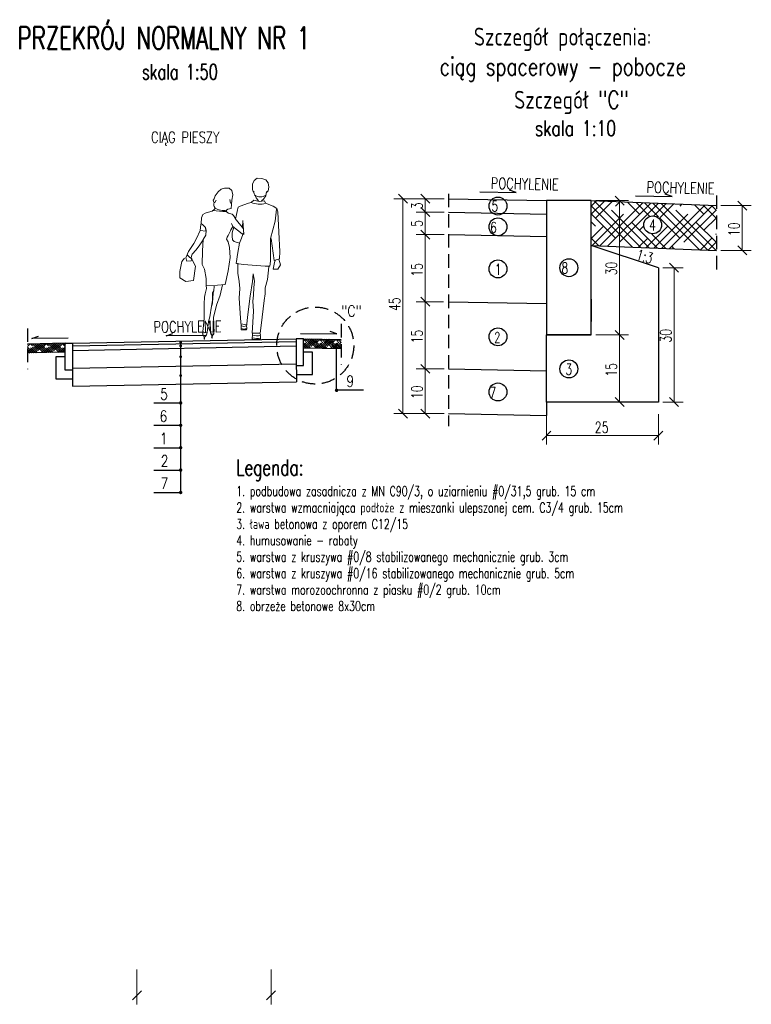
# Model space of a CAD drawing. Header units: metres. Extents: x 28522 to 29339, y -4824 to -3724.
import ezdxf
from ezdxf.enums import TextEntityAlignment as Align

# ---------------------------------------------------------------- set-up
doc = ezdxf.new("R2010")
doc.units = ezdxf.units.M
doc.linetypes.add('DASHED', pattern=[0.75, 0.5, -0.25])
for name, color, linetype in [('0.4', 7, 'Continuous'), ('6', 6, 'Continuous'), ('7', 7, 'Continuous'), ('opis', 7, 'Continuous'), ('sciezka bitum', 8, 'Continuous'), ('sciezka kostka', 2, 'Continuous'), ('text_50', 7, 'Continuous')]:
    doc.layers.add(name, color=color, linetype=linetype)
for name, color, linetype, lineweight in [('_wymiar', 7, 'Continuous', 18), ('C_121_opisy_cieńsze', 7, 'Continuous', 18), ('WYMIARY', 6, 'Continuous', 15)]:
    doc.layers.add(name, color=color, linetype=linetype, lineweight=lineweight)
doc.styles.add('ROMANS', font='romans.shx', dxfattribs={"width": 0.7})
doc.styles.add('text1', font='romans.shx', dxfattribs={"width": 0.75, "height": 2.5})
doc.styles.add('text50', font='romans.shx', dxfattribs={"width": 0.75, "height": 125})

# ---------------------------------------------------------------- blocks, each defined once
blk = doc.blocks.new('_Oblique')
at = {"layer": '_wymiar'}
blk.add_line((-0.5, -0.5), (0.5, 0.5), dxfattribs=at)

msp = doc.modelspace()

# ---------------------------------------------------------------- hatches: boundary and pattern name
at = {"ltscale": 18, "true_color": 0x000000}
h = msp.add_hatch(color=18, dxfattribs=at)
edge = h.paths.add_edge_path()
edge.add_arc((28701.9, -4084.7), 1.65, 180, 540, ccw=False)
h = msp.add_hatch(color=18, dxfattribs=at)
edge = h.paths.add_edge_path()
edge.add_arc((28701.9, -4088.7), 1.65, 180, 540, ccw=False)
h = msp.add_hatch(color=18, dxfattribs=at)
edge = h.paths.add_edge_path()
edge.add_arc((28876, -4087.1), 1.65, 0, 360)
h = msp.add_hatch(color=18, dxfattribs=at)
edge = h.paths.add_edge_path()
edge.add_arc((28701.9, -4100.8), 1.65, 180, 540, ccw=False)
h = msp.add_hatch(color=18, dxfattribs=at)
edge = h.paths.add_edge_path()
edge.add_arc((28701.9, -4121.9), 1.65, 180, 540, ccw=False)
h = msp.add_hatch(color=18, dxfattribs=at)
edge = h.paths.add_edge_path()
edge.add_arc((28876, -4138.3), 2, 0, 360)
h = msp.add_hatch(color=18, dxfattribs=at)
edge = h.paths.add_edge_path()
edge.add_arc((28701.9, -4152.4), 2, 180, 540, ccw=False)
h = msp.add_hatch(color=18, dxfattribs=at)
edge = h.paths.add_edge_path()
edge.add_arc((28701.9, -4177.4), 2, 180, 540, ccw=False)
h = msp.add_hatch(color=18, dxfattribs=at)
edge = h.paths.add_edge_path()
edge.add_arc((28701.9, -4202.4), 2, 180, 540, ccw=False)
h = msp.add_hatch(color=18, dxfattribs=at)
edge = h.paths.add_edge_path()
edge.add_arc((28701.9, -4202.4), 2, 180, 540, ccw=False)
h = msp.add_hatch(color=18, dxfattribs=at)
edge = h.paths.add_edge_path()
edge.add_arc((28701.9, -4227.4), 2, 180, 540, ccw=False)
h = msp.add_hatch(color=18, dxfattribs=at)
edge = h.paths.add_edge_path()
edge.add_arc((28701.9, -4227.4), 2, 180, 540, ccw=False)
h = msp.add_hatch(color=18, dxfattribs=at)
edge = h.paths.add_edge_path()
edge.add_arc((28701.9, -4252.4), 2, 180, 540, ccw=False)
h = msp.add_hatch(color=18, dxfattribs=at)
edge = h.paths.add_edge_path()
edge.add_arc((28701.9, -4252.4), 2, 180, 540, ccw=False)

# ---------------------------------------------------------------- linework, layer by layer
at = {"color": 18, "true_color": 0x000000}
for points in [[(29035.9, -3916.7), (29076.7, -3917.5), (29069.1, -3914.7)], [(29209.9, -3921), (29250.7, -3921.8), (29243.1, -3919.1)], [(28576.4, -4080), (28535.6, -4080.4), (28543.2, -4077.7)], [(28726.4, -4077), (28685.6, -4077.4), (28693.3, -4074.7)], [(28835.7, -4075), (28876.4, -4075.4), (28868.8, -4072.7)]]:
    msp.add_lwpolyline(points, dxfattribs=at)
at = {"layer": '0.4', "color": 18, "linetype": 'DASHED', "ltscale": 30, "true_color": 0x000000}
for p, q in [((29001.1, -3918.9), (29001.1, -4178.5)), ((29300.2, -3920.7), (29300.2, -4005.9)), ((28881.1, -4064.2), (28881.1, -4109.6)), ((28531, -4069.2), (28531, -4114.6))]:
    msp.add_line(p, q, dxfattribs=at)
at = {"layer": '0.4', "color": 18, "ltscale": 100, "true_color": 0x000000}
for p, q in [((29001.1, -3924.3), (29110.5, -3926.4)), ((29160.5, -3926.4), (29300.2, -3932)), ((29001.1, -3939.3), (29110.5, -3941.4)), ((29001.1, -3964.3), (29110.5, -3966.4)), ((29160.5, -3976.5), (29300.2, -3982.1)), ((29001.1, -4039.3), (29110.5, -4041.5)), ((28581, -4085.7), (28831, -4080.7)), ((28581, -4088.7), (28831, -4083.7)), ((28581, -4093.7), (28831, -4088.7)), ((28838.8, -4090.7), (28881.1, -4091.6)), ((28573.2, -4095.7), (28531, -4096.6)), ((28581, -4113.7), (28831, -4108.7)), ((29001.1, -4114.3), (29110.5, -4116.5))]:
    msp.add_line(p, q, dxfattribs=at)
at = {"layer": '6', "color": 18, "true_color": 0x000000}
for p, q in [((28573, -4115.7), (28573, -4085.7)), ((28573, -4085.7), (28581, -4085.7)), ((28581, -4085.7), (28581, -4115.7)), ((28839, -4080.7), (28831, -4080.7)), ((28831, -4080.7), (28831, -4110.7)), ((28839, -4110.7), (28839, -4080.7)), ((28563, -4125.7), (28563, -4100.7)), ((28563, -4100.7), (28573, -4100.7)), ((28849, -4095.7), (28839, -4095.7)), ((28849, -4120.7), (28849, -4095.7)), ((28831, -4109.8), (28831.1, -4120.7)), ((28831, -4110.7), (28839, -4110.7)), ((28581, -4115.7), (28573, -4115.7)), ((28581, -4114.8), (28581, -4125.7)), ((28831.1, -4120.7), (28849, -4120.7)), ((28581, -4125.7), (28563, -4125.7))]:
    msp.add_line(p, q, dxfattribs=at)
for points in [[(28573, -4085.7), (28531, -4086.6)], [(28839, -4080.7), (28881.1, -4081.6)]]:
    msp.add_lwpolyline(points, dxfattribs=at)
at = {"layer": '7', "color": 18, "ltscale": 18, "true_color": 0x000000}
for centre in [(29056.3, -3932.5), (29056.3, -3955.7), (29229.1, -3953.5), (29135.5, -4001.4), (29056.3, -4002.7), (29056.3, -4078.5), (29135.5, -4114.4), (29056.3, -4140.1)]:
    msp.add_circle(centre, 10, dxfattribs=at)
at = {"layer": '_wymiar', "color": 18, "true_color": 0x000000}
for p, q in [((28955.1, -3929.3), (28945.1, -3919.3)), ((28980.1, -3929.3), (28970.1, -3919.3)), ((29197.1, -3931.4), (29187.1, -3921.4)), ((28970.1, -3934.3), (28980.1, -3944.3)), ((28980.1, -3944.3), (28970.1, -3934.3)), ((29334.2, -3937), (29324.2, -3927)), ((28970.1, -3959.3), (28980.1, -3969.3)), ((28980.1, -3969.3), (28970.1, -3959.3)), ((29324.2, -3977.1), (29334.2, -3987.1)), ((29258, -4006.4), (29248, -3996.4)), ((28970.1, -4034.3), (28980.1, -4044.3)), ((28980.1, -4044.3), (28970.1, -4034.3)), ((29187.1, -4071.4), (29197.1, -4081.4)), ((29197.1, -4081.4), (29187.1, -4071.4)), ((28970.1, -4109.3), (28980.1, -4119.3)), ((29187.1, -4146.4), (29197.1, -4156.4)), ((29248, -4146.4), (29258, -4156.4)), ((28945.1, -4159.3), (28955.1, -4169.3)), ((28970.1, -4159.3), (28980.1, -4169.3)), ((29115.5, -4183.9), (29105.5, -4193.9)), ((29230.5, -4193.9), (29240.5, -4183.9))]:
    msp.add_line(p, q, dxfattribs=at)
at = {"layer": 'C_121_opisy_cieńsze', "color": 18, "lineweight": 9, "true_color": 0x000000}
for p, q in [((28783.9, -3904.1), (28787.5, -3901.5)), ((28787.5, -3901.5), (28792.4, -3901.7)), ((28792.4, -3901.7), (28797, -3903.3)), ((28797, -3903.3), (28799.6, -3906.7)), ((28743.7, -3916.7), (28747.2, -3913.7)), ((28747.2, -3913.7), (28750.9, -3912.4)), ((28750.9, -3912.4), (28756.1, -3912.4)), ((28756.1, -3912.4), (28759.1, -3915)), ((28782.1, -3914.2), (28782.3, -3908.2)), ((28783.1, -3917.4), (28782.1, -3914.2)), ((28782.3, -3908.2), (28783.9, -3904.1)), ((28799.6, -3906.7), (28800.3, -3911.4)), ((28800.3, -3911.4), (28799.7, -3915.5)), ((28738.3, -3926.1), (28739.3, -3924.6)), ((28739.3, -3924.6), (28740.4, -3921)), ((28741.7, -3925.8), (28740.2, -3928.4)), ((28740.4, -3921), (28743.7, -3916.7)), ((28756.8, -3925.3), (28757.5, -3929.1)), ((28759.1, -3915), (28760.1, -3919.9)), ((28760.1, -3919.9), (28759.2, -3926)), ((28780.6, -3928.5), (28783.6, -3925.9)), ((28784, -3916.1), (28783.1, -3917.4)), ((28783.9, -3919), (28783.7, -3916.6)), ((28783.9, -3919), (28786.1, -3923.4)), ((28786.1, -3923.4), (28788.8, -3926.5)), ((28792.1, -3926.7), (28794.4, -3924.8)), ((28794.4, -3924.8), (28797, -3921.1)), ((28797, -3921.1), (28797.6, -3916.2)), ((28799.7, -3915.5), (28797.7, -3917.5)), ((28737.1, -3938.3), (28739.6, -3935.9)), ((28739, -3928.3), (28738.3, -3926.1)), ((28739.6, -3928.3), (28738.9, -3929.5)), ((28738.9, -3929.5), (28738.9, -3931.8)), ((28738.9, -3931.8), (28739.3, -3933)), ((28740.2, -3928.4), (28739, -3928.3)), ((28739.3, -3933), (28740.3, -3934.7)), ((28739.6, -3935.9), (28740.3, -3934.7)), ((28754.6, -3935.8), (28753.2, -3937)), ((28758.2, -3935.4), (28754.6, -3935.8)), ((28757.5, -3929.1), (28758.8, -3929)), ((28758.5, -3930.9), (28758.2, -3935.4)), ((28759.2, -3926), (28758.5, -3930.9)), ((28763.9, -3943.9), (28765.3, -3936.7)), ((28765.3, -3936.7), (28766.3, -3933.9)), ((28766.3, -3933.9), (28768.4, -3932.8)), ((28768.4, -3932.8), (28777.7, -3929.1)), ((28777.7, -3929.1), (28780.6, -3928.5)), ((28795.4, -3926.8), (28796.8, -3929.3)), ((28796.8, -3929.3), (28805.1, -3932.8)), ((28805.1, -3932.8), (28809.4, -3935.2)), ((28808.9, -3936), (28807.5, -3949.3)), ((28809.4, -3935.2), (28810.3, -3939)), ((28724.9, -3952), (28725.1, -3945.5)), ((28725.1, -3945.5), (28726.7, -3942.1)), ((28726.7, -3942.1), (28729.1, -3940.6)), ((28729.1, -3940.6), (28733.1, -3939.3)), ((28733.1, -3939.3), (28737.1, -3938.3)), ((28737.9, -3937.3), (28749.1, -3938.7)), ((28749.1, -3938.6), (28753.3, -3938.5)), ((28753.2, -3937), (28753.3, -3939.3)), ((28753.3, -3939.3), (28755.5, -3940.4)), ((28755.5, -3940.4), (28759.3, -3941.7)), ((28759.3, -3941.7), (28760.8, -3943.1)), ((28760.8, -3943.1), (28762.3, -3945.2)), ((28762.3, -3945.2), (28762.9, -3946.5)), ((28762.9, -3946.5), (28772, -3958.1)), ((28763.2, -3946.9), (28763.9, -3943.9)), ((28810.3, -3939), (28811.4, -3961.8)), ((28723.6, -3959.8), (28724.4, -3953.2)), ((28724.4, -3953.2), (28724.9, -3952)), ((28726.8, -3953.6), (28724.9, -3952)), ((28729.6, -3956.4), (28726.8, -3953.6)), ((28730.4, -3959.5), (28729.6, -3956.4)), ((28729.6, -3956.4), (28730.1, -3960.5)), ((28757.9, -3959.1), (28760.3, -3955.2)), ((28760.3, -3955.2), (28758.5, -3952)), ((28759.6, -3962.3), (28761.1, -3955.9)), ((28760.3, -3955.2), (28770.5, -3963.5)), ((28770.9, -3956.6), (28771.3, -3948.5)), ((28771.3, -3948.5), (28772.5, -3964.1)), ((28807.5, -3949.3), (28802.3, -3968.9)), ((28719.7, -3968.7), (28716.7, -3974.3)), ((28723.6, -3959.8), (28719.7, -3968.7)), ((28730.1, -3960.5), (28723.6, -3959.8)), ((28727.1, -3969.9), (28730, -3965.1)), ((28730, -3965.1), (28730.4, -3959.5)), ((28753.1, -3969.4), (28753.8, -3967.1)), ((28753.1, -3969.4), (28754.9, -3972.6)), ((28753.8, -3967.1), (28754.9, -3965.5)), ((28754.9, -3965.5), (28757.4, -3960.1)), ((28757.4, -3960.1), (28757.9, -3959.1)), ((28759.3, -3966.3), (28759.6, -3962.3)), ((28759.8, -3970.4), (28759.3, -3966.3)), ((28772.3, -3961.6), (28767.7, -3973.9)), ((28771.3, -3964.4), (28770.5, -3963.5)), ((28802.3, -3968.9), (28802.4, -3994.1)), ((28806.5, -3993.2), (28803.1, -3968.9)), ((28811.4, -3961.8), (28812.6, -3983.1)), ((28716.7, -3974.3), (28710.8, -3983.3)), ((28719.1, -3981.3), (28723.4, -3975.8)), ((28723.4, -3975.8), (28727, -3970.1)), ((28726.1, -3982.6), (28727.1, -3969.9)), ((28754.9, -3972.6), (28756.4, -3978.8)), ((28756.4, -3978.8), (28757.1, -3990.1)), ((28761.7, -3972.2), (28759.8, -3970.4)), ((28767.7, -3973.9), (28761.7, -3972.2)), ((28765.6, -3984.3), (28767.7, -3973.9)), ((28703.3, -3994.6), (28706.1, -3990.8)), ((28710.8, -3983.3), (28707.6, -3990.5)), ((28707.6, -3990.5), (28708.9, -3994.2)), ((28710.1, -3988.1), (28709.5, -3987.4)), ((28711.9, -3989.5), (28710.1, -3988.1)), ((28714.4, -3991.4), (28711.9, -3989.5)), ((28713.4, -3991), (28714.8, -3986.2)), ((28713.5, -3993.6), (28714.4, -3991.4)), ((28714.1, -3990.9), (28718.5, -3999.8)), ((28714.8, -3986.2), (28719.1, -3981.3)), ((28725.9, -3997.8), (28726.1, -3982.6)), ((28757.1, -3990.1), (28754.9, -4004.7)), ((28763.9, -3996.8), (28765.6, -3984.3)), ((28812.3, -3991.6), (28806.5, -3993.2)), ((28812.6, -3983.1), (28812.3, -3991.6)), ((28700.9, -4005.5), (28703.3, -3994.6)), ((28708.9, -3994.2), (28713.5, -3993.6)), ((28718.5, -3999.8), (28716.2, -4015.7)), ((28728.5, -4003.1), (28725.9, -3997.8)), ((28771.9, -3997.8), (28763.9, -3996.8)), ((28765.9, -4007.5), (28765.9, -3996.2)), ((28796.2, -3999.7), (28771.9, -3997.8)), ((28801.5, -3999.7), (28796.2, -3999.7)), ((28800.2, -4000.5), (28798.7, -4014.6)), ((28802.4, -3994.1), (28801.5, -3999.7)), ((28805.3, -4002.9), (28806.7, -3995.7)), ((28806.7, -3995.7), (28807.3, -3993.3)), ((28813.4, -3998.2), (28810.6, -4002.9)), ((28811.5, -3992), (28813.4, -3998.2)), ((28700.9, -4012.5), (28700.9, -4005.5)), ((28707.6, -4016.6), (28700.9, -4012.5)), ((28730.3, -4013.4), (28728.5, -4003.1)), ((28730.2, -4021.1), (28730.3, -4013.4)), ((28754.9, -4004.7), (28751.7, -4020.2)), ((28767.2, -4016.6), (28765.9, -4007.5)), ((28782.9, -4008.1), (28782.3, -4016.6)), ((28784.3, -4016.3), (28782.9, -4008.1)), ((28810.6, -4002.9), (28805.3, -4002.9)), ((28716.2, -4015.7), (28707.6, -4016.6)), ((28730, -4027.7), (28730.7, -4024.5)), ((28742.9, -4021), (28730.2, -4021.1)), ((28730.7, -4024.5), (28730.4, -4021.1)), ((28739.4, -4021.9), (28739, -4027.2)), ((28751.7, -4020.2), (28742.9, -4021)), ((28748.5, -4020.6), (28745.9, -4032.2)), ((28767.8, -4024.4), (28767.2, -4016.6)), ((28767.4, -4035.3), (28767.8, -4024.4)), ((28782.3, -4016.6), (28779.4, -4033)), ((28783.1, -4032.1), (28783.8, -4023.6)), ((28783.8, -4023.6), (28784.3, -4016.3)), ((28796.4, -4023.8), (28796.2, -4030.7)), ((28798.7, -4014.6), (28796.4, -4023.8)), ((28728.1, -4041.8), (28728.7, -4034.1)), ((28728.7, -4034.1), (28729.4, -4030.5)), ((28729.4, -4030.5), (28730, -4027.7)), ((28737.6, -4029.5), (28737.4, -4037.6)), ((28739, -4027.2), (28737.6, -4029.5)), ((28737.6, -4040.7), (28738, -4035.1)), ((28738, -4035.1), (28738.1, -4030.2)), ((28738.1, -4030.2), (28738.6, -4027.9)), ((28745.9, -4032.2), (28741.8, -4043.3)), ((28768.9, -4057.9), (28767.4, -4035.3)), ((28779.4, -4033), (28776.9, -4053.6)), ((28782.6, -4038.6), (28783.1, -4032.1)), ((28796.2, -4030.7), (28795.3, -4037.9)), ((28728, -4047.5), (28728.1, -4041.8)), ((28736.4, -4044.5), (28734.3, -4056.1)), ((28737.4, -4037.6), (28736.4, -4044.5)), ((28736.7, -4043.8), (28737.6, -4040.7)), ((28741.8, -4043.3), (28738.7, -4056.9)), ((28783.3, -4050), (28782.6, -4038.6)), ((28795.3, -4037.9), (28791.9, -4065.8)), ((28727.4, -4065.8), (28728.1, -4057.7)), ((28728.1, -4057.7), (28728, -4047.5)), ((28734.3, -4056.1), (28733.1, -4061.3)), ((28738.7, -4056.9), (28739, -4063.8)), ((28769.4, -4066), (28768.9, -4057.9)), ((28776.9, -4053.6), (28775.5, -4067.3)), ((28781.8, -4074.3), (28783.3, -4050)), ((28726.5, -4072.6), (28727.4, -4065.8)), ((28732.2, -4067.8), (28731.4, -4073.3)), ((28733.1, -4061.3), (28732.2, -4067.8)), ((28734.8, -4065.9), (28733.5, -4059.5)), ((28734.6, -4068.4), (28734.8, -4065.9)), ((28734.8, -4070.4), (28734.6, -4068.4)), ((28739, -4063.8), (28739.1, -4067.5)), ((28739.1, -4067.5), (28739.2, -4072)), ((28769.4, -4066), (28769.3, -4069.4)), ((28769.5, -4064), (28775.5, -4065.1)), ((28775.7, -4069.4), (28775.6, -4066)), ((28791.9, -4065.8), (28790.8, -4074.6)), ((28726.5, -4072.6), (28726.5, -4075.2)), ((28731.1, -4075.4), (28731.4, -4073.3)), ((28735.1, -4072.5), (28734.8, -4070.4)), ((28735.3, -4074.3), (28735.1, -4072.5)), ((28736.6, -4079.3), (28736.5, -4079.8)), ((28736.5, -4079.8), (28737.2, -4079.9)), ((28737.2, -4079.9), (28737.1, -4079.4)), ((28739.2, -4072), (28739.1, -4074.1)), ((28769.3, -4069.4), (28769.3, -4069.8)), ((28770.4, -4070.9), (28774.6, -4070.9)), ((28775.7, -4069.8), (28775.7, -4069.4)), ((28790.8, -4074.6), (28781.8, -4074.3)), ((28782, -4076.6), (28781.9, -4079.9)), ((28782, -4076.6), (28782.3, -4074.4)), ((28790.3, -4074.6), (28790.9, -4076.5)), ((28791, -4080.3), (28790.9, -4076.9)), ((28728, -4081), (28728.1, -4080.5)), ((28728.7, -4081), (28728, -4081)), ((28728.6, -4080.5), (28728.7, -4081)), ((28781.9, -4079.9), (28781.9, -4080.3)), ((28782.9, -4081.4), (28789.9, -4081.7)), ((28791, -4080.6), (28791, -4080.3))]:
    msp.add_line(p, q, dxfattribs=at)
for centre, radius, start, end in [((28790.8, -3909.4), 17.9, 246.3714, 284.7002), ((28790.8, -3911.3), 10.9, 233.7819, 305.2511), ((28749.6, -3920.2), 17.2, 237.503, 282.1535), ((28789.9, -3906.6), 23.8, 247.0074, 286.9269), ((28772.5, -4062.1), 4.99, 231.975, 308.0165), ((28729.3, -4070.3), 3.66, 219.5117, 303.9277), ((28728.8, -4074.8), 2.37, 188.398, 346.6121), ((28729.4, -4075.3), 2.91, 177.0975, 224.5154), ((28725.9, -4078.9), 2.08, 6.9547, 47.1582), ((28715.5, -4080.3), 12.6, 358.8855, 7.4842), ((28734, -4080.5), 5.41, 163.5773, 180.5608), ((28733.7, -4081.8), 5.62, 130.3511, 149.8751), ((28727.6, -4074.9), 3.57, 313.8608, 352.2441), ((28737.1, -4070.2), 3.03, 227.8997, 313.5662), ((28737.2, -4073.7), 1.95, 196.8254, 347.1306), ((28738.9, -4074), 3.57, 183.8803, 222.2636), ((28734.3, -4077.9), 2.38, 358.0165, 37.133), ((28731.5, -4078.1), 5.2, 346.9051, 2.1273), ((28749.7, -4080), 12.6, 168.6402, 177.2389), ((28739.4, -4077.9), 2.08, 128.9662, 169.1697), ((28736.2, -4074.1), 2.91, 311.609, 359.0269), ((28772.6, -4059), 10.9, 252.4168, 286.3142), ((28770.4, -4069.8), 1.07, 178.0622, 269.9355), ((28774.6, -4069.8), 1.07, 269.9355, 358.0622), ((28786.9, -4063), 14.4, 249.9604, 286.164), ((28788.2, -4037.7), 42.6, 261.4987, 273.8357), ((28782.9, -4080.4), 1.07, 178.0622, 268.0622), ((28789.9, -4080.6), 1.07, 268.0622, 358.0622)]:
    msp.add_arc(centre, radius, start, end, dxfattribs=at)
at = {"layer": 'sciezka bitum', "color": 18, "linetype": 'Continuous', "true_color": 0x000000}
for p, q in [((29166.4, -3926.7), (29160.5, -3932.7)), ((29175.1, -3927), (29160.5, -3941.6)), ((29206.5, -3978.3), (29160.5, -3932.3)), ((29215.8, -3978.7), (29163.7, -3926.6)), ((29183.7, -3927.4), (29165.1, -3946)), ((29218.3, -3928.7), (29170.1, -3976.9)), ((29226.9, -3929.1), (29178.8, -3977.2)), ((29192.3, -3927.7), (29187.6, -3932.5)), ((29192.1, -3928), (29191.7, -3927.7)), ((29235.5, -3929.4), (29192.1, -3972.9)), ((29214.5, -3941.5), (29201.1, -3928.1)), ((29226, -3944), (29210.5, -3928.4)), ((29235.5, -3944.5), (29219.8, -3928.8)), ((29281.3, -3981.3), (29229.2, -3929.2)), ((29244.2, -3929.8), (29230.4, -3943.5)), ((29252.8, -3930.1), (29237.1, -3945.8)), ((29290.6, -3981.7), (29238.5, -3929.6)), ((29287.3, -3931.5), (29239.2, -3979.6)), ((29296, -3931.9), (29247.8, -3980)), ((29261.4, -3930.5), (29259.4, -3932.5)), ((29300.2, -3936.6), (29263.9, -3972.9)), ((29286.4, -3941.5), (29275.9, -3931.1)), ((29300.2, -3946.3), (29285.3, -3931.4)), ((29300.2, -3937.3), (29294.6, -3931.8)), ((29187.6, -3968.4), (29160.5, -3941.3)), ((29196.5, -3941.5), (29161.5, -3976.5)), ((29225.2, -3979.1), (29183.1, -3937)), ((29268.4, -3941.5), (29230.6, -3979.3)), ((29259.4, -3968.4), (29237.1, -3946.1)), ((29300, -3982.1), (29254.9, -3937)), ((29300.2, -3945.6), (29286.4, -3959.4)), ((29165.1, -3954.9), (29160.5, -3950.3)), ((29174.1, -3954.9), (29160.5, -3968.6)), ((29234.5, -3979.4), (29205.5, -3950.5)), ((29219.2, -3954.7), (29214.5, -3959.4)), ((29245.9, -3954.9), (29221.9, -3978.9)), ((29300.2, -3973.3), (29277.4, -3950.5)), ((29169, -3976.8), (29160.5, -3968.2)), ((29223.5, -3968.4), (29213.3, -3978.6)), ((29243.9, -3979.8), (29228, -3963.9)), ((29295.3, -3968.4), (29282.4, -3981.4)), ((29300.2, -3964.3), (29299.8, -3963.9)), ((29253.2, -3980.2), (29250.4, -3977.4)), ((29300.2, -3972.5), (29291, -3981.7)), ((29300.2, -3981.5), (29299.7, -3982)), ((28531, -4087.2), (28531.6, -4086.5)), ((28531, -4089.4), (28533.9, -4086.5)), ((28531, -4096.2), (28537.4, -4089.7)), ((28531, -4090), (28537.4, -4096.4)), ((28532.9, -4096.5), (28543, -4086.4)), ((28534.1, -4090.8), (28539.6, -4096.4)), ((28534.2, -4086.5), (28536.3, -4088.6)), ((28535.2, -4096.5), (28545.4, -4086.3)), ((28535.2, -4087.5), (28536.2, -4086.5)), ((28536.4, -4086.5), (28541.9, -4092)), ((28537.5, -4096.4), (28547.7, -4086.2)), ((28538.6, -4086.4), (28547.5, -4095.3)), ((28540.8, -4086.4), (28550.6, -4096.2)), ((28541.9, -4094.2), (28550, -4086.2)), ((28543, -4086.3), (28552.8, -4096.1)), ((28546.4, -4087.5), (28555, -4096.1)), ((28547.5, -4090.8), (28552.2, -4086.1)), ((28548.9, -4096.2), (28555.4, -4089.7)), ((28551.2, -4096.2), (28561, -4086.4)), ((28551.8, -4086.1), (28554.3, -4088.6)), ((28552, -4090.8), (28557.2, -4096)), ((28553.1, -4087.5), (28554.5, -4086.1)), ((28553.5, -4096.1), (28563.7, -4085.9)), ((28554, -4086.1), (28559.9, -4092)), ((28555.8, -4096.1), (28566, -4085.9)), ((28556.2, -4086.1), (28565.5, -4095.3)), ((28558.4, -4086), (28568.2, -4095.8)), ((28559.9, -4094.2), (28568.3, -4085.8)), ((28560.6, -4086), (28570.4, -4095.8)), ((28564.4, -4087.5), (28572.6, -4095.7)), ((28565.5, -4090.8), (28570.6, -4085.8)), ((28567.2, -4095.8), (28573, -4090)), ((28569.4, -4085.8), (28572.2, -4088.6)), ((28570, -4090.8), (28573, -4093.9)), ((28571.1, -4087.5), (28572.9, -4085.7)), ((28571.6, -4085.7), (28573, -4087.2)), ((28839, -4081.7), (28840, -4080.7)), ((28839, -4081), (28841.6, -4083.6)), ((28839, -4090.7), (28848.4, -4081.4)), ((28839, -4088.5), (28842.8, -4084.7)), ((28839, -4087.7), (28842.1, -4090.8)), ((28839, -4090), (28839.8, -4090.7)), ((28839.4, -4085.8), (28844.4, -4090.8)), ((28840.5, -4082.5), (28842.2, -4080.8)), ((28841, -4080.8), (28847.3, -4087)), ((28841.2, -4090.8), (28851, -4081)), ((28843.3, -4080.8), (28852.9, -4090.3)), ((28843.4, -4090.8), (28853.2, -4081)), ((28845, -4089.2), (28846.7, -4090.9)), ((28845.6, -4080.9), (28855.8, -4091.1)), ((28847.3, -4089.2), (28855.4, -4081)), ((28847.9, -4080.9), (28858.1, -4091.1)), ((28851.7, -4082.5), (28860.4, -4091.1)), ((28852.2, -4091), (28855.1, -4088.1)), ((28852.9, -4085.8), (28857.6, -4081.1)), ((28854.4, -4091), (28860.7, -4084.7)), ((28856.6, -4091.1), (28866.3, -4081.4)), ((28857.1, -4081.1), (28859.6, -4083.6)), ((28857.4, -4085.8), (28862.7, -4091.2)), ((28858.5, -4082.5), (28859.8, -4081.1)), ((28858.8, -4091.1), (28868.6, -4081.3)), ((28859.4, -4081.1), (28865.2, -4087)), ((28861, -4091.2), (28870.8, -4081.4)), ((28861.7, -4081.2), (28870.8, -4090.3)), ((28863, -4089.2), (28865, -4091.2)), ((28864, -4081.2), (28874.2, -4091.4)), ((28865.2, -4089.2), (28873, -4081.4)), ((28866.2, -4081.3), (28876.4, -4091.5)), ((28869.7, -4082.5), (28878.7, -4091.5)), ((28869.8, -4091.3), (28873.1, -4088.1)), ((28870.8, -4085.8), (28875.2, -4081.4)), ((28872, -4091.4), (28878.7, -4084.7)), ((28874.2, -4091.4), (28881.1, -4084.6)), ((28875.3, -4085.8), (28881, -4091.6)), ((28875.4, -4081.4), (28877.6, -4083.6)), ((28876.4, -4082.5), (28877.4, -4081.5)), ((28876.4, -4091.5), (28881.1, -4086.8)), ((28877.7, -4081.5), (28881.1, -4084.9)), ((28878.6, -4091.5), (28881.1, -4089.1)), ((28880, -4081.5), (28881.1, -4082.6)), ((28880.9, -4089.2), (28881.1, -4089.3)), ((28531, -4092.3), (28535.2, -4096.5)), ((28531, -4093.9), (28531.8, -4093.1)), ((28531, -4094.5), (28533, -4096.5)), ((28539.7, -4094.2), (28541.8, -4096.3)), ((28546.6, -4096.2), (28549.8, -4093.1)), ((28557.6, -4094.2), (28559.4, -4096)), ((28564.9, -4095.9), (28567.7, -4093.1)), ((28569.5, -4095.8), (28573, -4092.3)), ((28571.8, -4095.7), (28573, -4094.5))]:
    msp.add_line(p, q, dxfattribs=at)
at = {"layer": 'sciezka kostka', "color": 18, "true_color": 0x000000}
for p, q in [((29160.5, -3926.4), (29110.5, -3926.4)), ((29110.5, -3926.4), (29110.5, -4076.4)), ((29160.5, -4076.4), (29160.5, -3926.4)), ((29235.5, -4001.4), (29160.5, -3976.4)), ((29235.5, -4001.4), (29235.5, -4151.4)), ((29160.5, -4036.4), (29160.5, -4061.4)), ((29160.5, -4076.4), (29110.5, -4076.4)), ((29110.5, -4076.4), (29160.5, -4076.4)), ((29110.5, -4151.4), (29110.5, -4076.4)), ((28831.1, -4120.7), (28831.1, -4128.7)), ((28581, -4125.7), (28581, -4133.7)), ((28581, -4133.7), (28831.1, -4128.7)), ((29235.5, -4151.4), (29110.5, -4151.4)), ((29110.5, -4151.4), (29110.5, -4166.5)), ((29001.1, -4164.3), (29110.5, -4166.5))]:
    msp.add_line(p, q, dxfattribs=at)
at = {"layer": 'text_50', "color": 18, "ltscale": 18, "true_color": 0x000000, "elevation": 0}
for points in [[(28701.9, -4252.4), (28701.9, -4083.6)], [(28671.9, -4152.4), (28701.9, -4152.4)], [(28671.9, -4177.4), (28701.9, -4177.4)], [(28671.9, -4202.4), (28701.9, -4202.4)], [(28671.9, -4227.4), (28701.9, -4227.4)], [(28671.9, -4252.4), (28701.9, -4252.4)]]:
    msp.add_lwpolyline(points, dxfattribs=at)
at = {"layer": 'text_50', "color": 18, "ltscale": 18, "true_color": 0x000000}
for points in [[(28876, -4138.3), (28876, -4086.9)], [(28906, -4138.3), (28876, -4138.3)]]:
    msp.add_lwpolyline(points, dxfattribs=at)
at = {"layer": 'text_50', "color": 18, "linetype": 'DASHED', "ltscale": 30, "true_color": 0x000000}
msp.add_circle((28852.2, -4088.3), 43, dxfattribs=at)
at = {"layer": 'WYMIARY', "color": 18, "true_color": 0x000000}
for p, q in [((28996.1, -3924.3), (28940.1, -3924.3)), ((28950.1, -4164.3), (28950.1, -3924.3)), ((28996.1, -3924.3), (28965.1, -3924.3)), ((28975.1, -3924.3), (28975.1, -3939.3)), ((29165.5, -3926.4), (29202.1, -3926.4)), ((29165.5, -3926.4), (29202.1, -3926.4)), ((29192.1, -3926.4), (29192.1, -4076.4)), ((29305.2, -3932), (29339.2, -3932)), ((29329.2, -3932), (29329.2, -3982.1)), ((28996.1, -3939.3), (28965.1, -3939.3)), ((28996.1, -3939.3), (28965.1, -3939.3)), ((28975.1, -3939.3), (28975.1, -3964.3)), ((28996.1, -3964.3), (28965.1, -3964.3)), ((28996.1, -3964.3), (28965.1, -3964.3)), ((28975.1, -3964.3), (28975.1, -4064.3)), ((29305.2, -3982.1), (29339.2, -3982.1)), ((29240.5, -4001.4), (29263, -4001.4)), ((29253, -4001.4), (29253, -4151.4)), ((28995.6, -4039.3), (28965.1, -4039.3)), ((28995.6, -4039.3), (28965.1, -4039.3)), ((28975.1, -4039.3), (28975.1, -4114.3)), ((29165.5, -4076.4), (29202.1, -4076.4)), ((29165.5, -4076.4), (29202.1, -4076.4)), ((29192.1, -4076.4), (29192.1, -4151.4)), ((28975.1, -4089.3), (28975.1, -4164.3)), ((28996.1, -4114.3), (28965.1, -4114.3)), ((29165.5, -4151.4), (29202.1, -4151.4)), ((29165.5, -4151.4), (29202.1, -4151.4)), ((29240.5, -4151.4), (29263, -4151.4)), ((28996.1, -4164.3), (28940.1, -4164.3)), ((28996.1, -4164.3), (28965.1, -4164.3)), ((29110.5, -4165.1), (29110.5, -4198.9)), ((29235.5, -4165.1), (29235.5, -4198.9)), ((29110.5, -4188.9), (29235.5, -4188.9))]:
    msp.add_line(p, q, dxfattribs=at)
at = {"layer": 'WYMIARY', "color": 4}
for p, q in [((28653, -4785.2), (28653, -4824.1)), ((28802.9, -4785.2), (28802.9, -4824.1))]:
    msp.add_line(p, q, dxfattribs=at)

# ---------------------------------------------------------------- block references
at = {"layer": 'WYMIARY', "color": 4, "xscale": 10, "yscale": 10, "zscale": 10, "rotation": 180}
msp.add_blockref('_Oblique', (28653, -4814.1), dxfattribs=at)
at = {"layer": 'WYMIARY', "color": 4, "xscale": 10, "yscale": 10, "zscale": 10}
msp.add_blockref('_Oblique', (28802.9, -4814.1), dxfattribs=at)

# ---------------------------------------------------------------- texts
at = {"color": 18, "true_color": 0x000000, "style": 'text1', "width": 0.75, "flags": 4}
for rotation, p in [(358.8542, (29086.1, -3914)), (358.8542, (29260.1, -3918.4)), (0.5729, (28709.6, -4073.5))]:
    msp.add_attdef('POCHYLENIE', text='ii%', height=12.5, rotation=rotation, dxfattribs=at).set_placement(p, align=Align.CENTER)
at = {"layer": '6', "color": 18, "true_color": 0x000000, "style": 'ROMANS', "width": 0.7}
for s, height, p in [('PRZEKRÓJ NORMALNY NR 1', 25, (28519.7, -3757.4)), ('skala 1:50', 17, (28658.7, -3791.1))]:
    msp.add_text(s, height=height, dxfattribs=at).set_placement(p)
at = {"layer": '7', "color": 18, "true_color": 0x000000, "style": 'ROMANS', "width": 0.7}
for s, p in [('5', (29049.1, -3938.5)), ('4', (29225.2, -3959.7)), ('6', (29047.6, -3962.4)), ('1', (29053, -4009.2)), ('8', (29127.4, -4007.7)), ('2', (29052, -4085.2)), ('3', (29131.9, -4120.9)), ('7', (29047, -4146.8))]:
    msp.add_text(s, height=12, dxfattribs=at).set_placement(p)
msp.add_text('1:3', height=12, rotation=343.5523, dxfattribs=at).set_placement((29209.9, -3992))
at = {"layer": '7', "color": 18, "ltscale": 18, "true_color": 0x000000, "style": 'ROMANS', "width": 0.8}
for s, p in [('"C"', (28881.3, -4056)), ('9', (28887, -4134.3)), ('5', (28679, -4148.8)), ('6', (28678.4, -4173.4)), ('1', (28678.7, -4198.4)), ('2', (28679.7, -4223.4)), ('7', (28679.5, -4248.4))]:
    msp.add_text(s, height=12.5, dxfattribs=at).set_placement(p)
at = {"layer": '7', "color": 18, "true_color": 0x000000, "insert": (28764, -4215.4), "char_height": 12, "width": 553.074, "attachment_point": 1, "style": 'ROMANS'}
msp.add_mtext('\\A1;{\\H1.5x;Legenda:\\P\\H0.61111x;\\C256;1. podbudowa zasadnicza z MN C90/3, o uziarnieniu #0/31,5 grub. 15 cm\\P\\H1.00001x;2. warstwa wzmacniająca podłoże z mieszanki ulepszonej cem. C3/4 grub. 15cm\\P3. \\C256;\\c0;ława betonowa z oporem C12/15\\P4. humusowanie - rabaty\\P\\A0;\\H1x;5. warstwa z kruszywa #0/8 stabilizowanego mechanicznie grub. 3cm\\P6. warstwa z kruszywa #0/16 stabilizowanego mechanicznie grub. 5cm\\P7. warstwa morozoochronna z piasku #0/2 grub. 10cm\\P8. obrzeże betonowe 8x30cm}', dxfattribs=at)
at = {"layer": 'opis', "color": 18, "true_color": 0x000000, "insert": (28707.1, -3857.2), "char_height": 12.5, "width": 203.669, "attachment_point": 5, "style": 'text50'}
msp.add_mtext('CIĄG PIESZY', dxfattribs=at)
at = {"layer": 'WYMIARY', "color": 18, "true_color": 0x000000}
for s, height, rotation, style, width, p in [('Szczegół połączenia:', 20, 360, 'text50', 0.75, (29029.4, -3753.3)), ('ciąg spacerowy - pobocze', 20, 360, 'text50', 0.75, (28991.2, -3786.6)), ('Szczegół "C"', 20, 360, 'text50', 0.75, (29074.4, -3823.8)), ('skala 1:10', 17, 360, 'text50', 0.75, (29097.5, -3854.1)), ('3', 12.5, 90, 'ROMANS', 0.7, (28972.1, -3935.9)), ('5', 12.5, 90, 'ROMANS', 0.7, (28972.1, -3955.9)), ('10', 12.5, 90, 'ROMANS', 0.7, (29326.2, -3966)), ('15', 12.5, 90, 'ROMANS', 0.7, (28972.1, -4011.1)), ('30', 12.5, 90, 'ROMANS', 0.7, (29189.1, -4009.8)), ('45', 12.5, 90, 'ROMANS', 0.7, (28947.1, -4049.6)), ('15', 12.5, 90, 'ROMANS', 0.7, (28972.1, -4085.7)), ('30', 12.5, 90, 'ROMANS', 0.7, (29250, -4084.8)), ('15', 12.5, 90, 'ROMANS', 0.7, (29189.1, -4122.9)), ('10', 12.5, 90, 'ROMANS', 0.7, (28972.1, -4148))]:
    msp.add_text(s, height=height, rotation=rotation, dxfattribs=dict(at, style=style, width=width)).set_placement(p)
at = {"layer": 'WYMIARY', "color": 18, "true_color": 0x000000, "style": 'ROMANS', "width": 0.7}
msp.add_text('25', height=12.5, dxfattribs=at).set_placement((29164.6, -4185.9))

doc.saveas('drawing.dxf')
